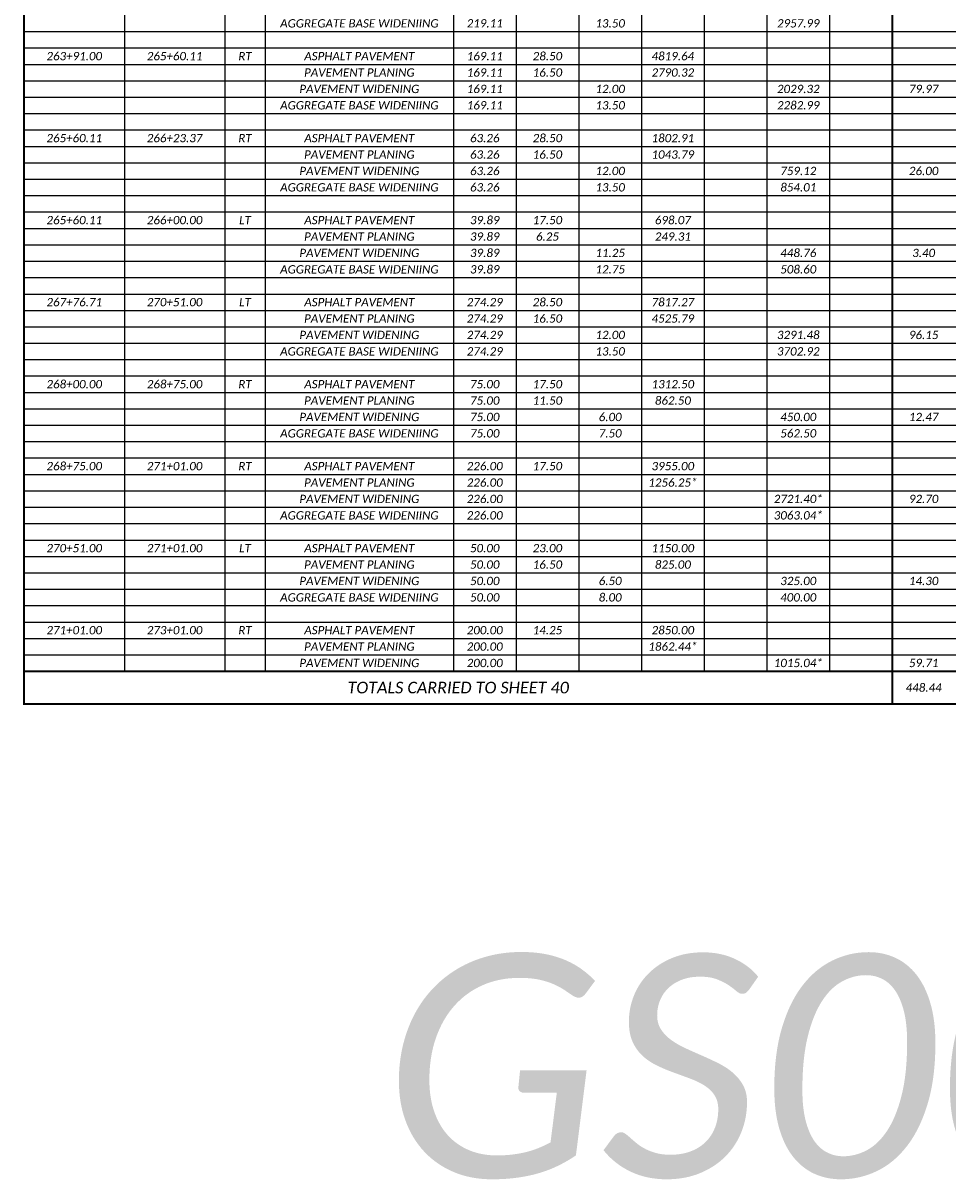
# Model space of a CAD drawing. Extents: x 104 to 476, y -41 to 50.
# Tile 7 of 22: x 173 to 188, y -7 to 12. Entities that reach past the tile are written whole.
import ezdxf

# ---------------------------------------------------------------- set-up
doc = ezdxf.new("R2010")
doc.units = 21
doc.header["$MEASUREMENT"] = 0
doc.layers.add('0_Mview', color=7, linetype='Continuous', plot=False)
doc.layers.add('SH_Data', color=7, linetype='Continuous')
doc.layers.add('SH_Text', color=7, linetype='Continuous')
doc.styles.add('P_Slanted_Normal', font='calibrii.ttf', dxfattribs={"height": 0.14})

# ---------------------------------------------------------------- blocks, each defined once
blk = doc.blocks.new('*A1024')
at = {"layer": 'SH_Data', "linetype": 'Continuous', "ltscale": 0.13014, "const_width": 0.0325}
blk.add_lwpolyline([(30.502, 0), (0, 0), (0, -21.001), (30.502, -21.001)], close=True, dxfattribs=at)
at = {"layer": 'SH_Data', "linetype": 'Continuous', "ltscale": 0.13014}
for points in [[(3.384, 0), (3.384, -20.448)], [(4.067, 0), (4.067, -20.448)], [(7.239, 0), (7.239, -20.448)], [(8.296, 0), (8.296, -20.448)], [(9.354, 0), (9.354, -20.448)], [(10.411, 0), (10.411, -20.448)], [(11.469, 0), (11.469, -20.448)], [(12.526, 0), (12.526, -20.448)], [(13.583, 0), (13.583, -20.448)], [(1.692, -5.791), (1.692, -20.448)], [(0, -9.663), (30.502, -9.663)], [(0, -9.939), (30.502, -9.939)], [(0, -10.216), (30.502, -10.216)], [(0, -10.493), (30.502, -10.493)], [(0, -10.769), (30.502, -10.769)], [(0, -11.046), (30.502, -11.046)], [(0, -11.322), (30.502, -11.322)], [(0, -11.599), (30.502, -11.599)], [(0, -11.875), (30.502, -11.875)], [(0, -12.152), (30.502, -12.152)], [(0, -12.428), (30.502, -12.428)], [(0, -12.705), (30.502, -12.705)], [(0, -12.981), (30.502, -12.981)], [(0, -13.258), (30.502, -13.258)], [(0, -13.535), (30.502, -13.535)], [(0, -13.811), (30.502, -13.811)], [(0, -14.088), (30.502, -14.088)], [(0, -14.364), (30.502, -14.364)], [(0, -14.641), (30.502, -14.641)], [(0, -14.917), (30.502, -14.917)], [(0, -15.194), (30.502, -15.194)], [(0, -15.47), (30.502, -15.47)], [(0, -15.747), (30.502, -15.747)], [(0, -16.023), (30.502, -16.023)], [(0, -16.3), (30.502, -16.3)], [(0, -16.577), (30.502, -16.577)], [(0, -16.853), (30.502, -16.853)], [(0, -17.13), (30.502, -17.13)], [(0, -17.406), (30.502, -17.406)], [(0, -17.683), (30.502, -17.683)], [(0, -17.959), (30.502, -17.959)], [(0, -18.236), (30.502, -18.236)], [(0, -18.512), (30.502, -18.512)], [(0, -18.789), (30.502, -18.789)], [(0, -19.066), (30.502, -19.066)], [(0, -19.342), (30.502, -19.342)], [(0, -19.619), (30.502, -19.619)], [(0, -19.895), (30.502, -19.895)], [(0, -20.172), (30.502, -20.172)]]:
    blk.add_lwpolyline(points, dxfattribs=at)
at = {"layer": 'SH_Data', "linetype": 'Continuous', "ltscale": 0.13014, "const_width": 0.0325}
for points in [[(14.641, 0), (14.641, -21.001)], [(0, -20.448), (30.502, -20.448)]]:
    blk.add_lwpolyline(points, dxfattribs=at)
at = {"layer": 'SH_Text', "attachment_point": 5, "style": 'P_Slanted_Normal'}
for s, insert, char_height in [('AGGREGATE BASE WIDENIING', (5.653, -9.525), 0.14), ('219.11', (7.768, -9.525), 0.14), ('13.50', (9.883, -9.525), 0.14), ('2957.99', (13.055, -9.525), 0.14), ('263+91.00 ', (0.846, -10.078), 0.14), ('265+60.11 ', (2.538, -10.078), 0.14), ('RT', (3.725, -10.078), 0.14), ('ASPHALT PAVEMENT', (5.653, -10.078), 0.14), ('169.11', (7.768, -10.078), 0.14), ('28.50', (8.825, -10.078), 0.14), ('4819.64', (10.94, -10.078), 0.14), ('PAVEMENT PLANING', (5.653, -10.354), 0.14), ('169.11', (7.768, -10.354), 0.14), ('16.50', (8.825, -10.354), 0.14), ('2790.32', (10.94, -10.354), 0.14), ('PAVEMENT WIDENING', (5.653, -10.631), 0.14), ('169.11', (7.768, -10.631), 0.14), ('12.00', (9.883, -10.631), 0.14), ('2029.32', (13.055, -10.631), 0.14), ('79.97', (15.169, -10.631), 0.14), ('AGGREGATE BASE WIDENIING', (5.653, -10.907), 0.14), ('169.11', (7.768, -10.907), 0.14), ('13.50', (9.883, -10.907), 0.14), ('2282.99', (13.055, -10.907), 0.14), ('265+60.11 ', (0.846, -11.46), 0.14), ('266+23.37 ', (2.538, -11.46), 0.14), ('RT', (3.725, -11.46), 0.14), ('ASPHALT PAVEMENT', (5.653, -11.46), 0.14), ('63.26', (7.768, -11.46), 0.14), ('28.50', (8.825, -11.46), 0.14), ('1802.91', (10.94, -11.46), 0.14), ('PAVEMENT PLANING', (5.653, -11.737), 0.14), ('63.26', (7.768, -11.737), 0.14), ('16.50', (8.825, -11.737), 0.14), ('1043.79', (10.94, -11.737), 0.14), ('PAVEMENT WIDENING', (5.653, -12.014), 0.14), ('63.26', (7.768, -12.014), 0.14), ('12.00', (9.883, -12.014), 0.14), ('759.12', (13.055, -12.014), 0.14), ('26.00', (15.169, -12.014), 0.14), ('AGGREGATE BASE WIDENIING', (5.653, -12.29), 0.14), ('63.26', (7.768, -12.29), 0.14), ('13.50', (9.883, -12.29), 0.14), ('854.01', (13.055, -12.29), 0.14), ('265+60.11 ', (0.846, -12.843), 0.14), ('266+00.00 ', (2.538, -12.843), 0.14), ('LT', (3.725, -12.843), 0.14), ('ASPHALT PAVEMENT', (5.653, -12.843), 0.14), ('39.89', (7.768, -12.843), 0.14), ('17.50', (8.825, -12.843), 0.14), ('698.07', (10.94, -12.843), 0.14), ('PAVEMENT PLANING', (5.653, -13.12), 0.14), ('39.89', (7.768, -13.12), 0.14), ('6.25', (8.825, -13.12), 0.14), ('249.31', (10.94, -13.12), 0.14), ('PAVEMENT WIDENING', (5.653, -13.396), 0.14), ('39.89', (7.768, -13.396), 0.14), ('11.25', (9.883, -13.396), 0.14), ('448.76', (13.055, -13.396), 0.14), ('3.40', (15.169, -13.396), 0.14), ('AGGREGATE BASE WIDENIING', (5.653, -13.673), 0.14), ('39.89', (7.768, -13.673), 0.14), ('12.75', (9.883, -13.673), 0.14), ('508.60', (13.055, -13.673), 0.14), ('267+76.71 ', (0.846, -14.226), 0.14), ('270+51.00 ', (2.538, -14.226), 0.14), ('LT', (3.725, -14.226), 0.14), ('ASPHALT PAVEMENT', (5.653, -14.226), 0.14), ('274.29', (7.768, -14.226), 0.14), ('28.50', (8.825, -14.226), 0.14), ('7817.27', (10.94, -14.226), 0.14), ('PAVEMENT PLANING', (5.653, -14.502), 0.14), ('274.29', (7.768, -14.502), 0.14), ('16.50', (8.825, -14.502), 0.14), ('4525.79', (10.94, -14.502), 0.14), ('PAVEMENT WIDENING', (5.653, -14.779), 0.14), ('274.29', (7.768, -14.779), 0.14), ('12.00', (9.883, -14.779), 0.14), ('3291.48', (13.055, -14.779), 0.14), ('96.15', (15.169, -14.779), 0.14), ('AGGREGATE BASE WIDENIING', (5.653, -15.056), 0.14), ('274.29', (7.768, -15.056), 0.14), ('13.50', (9.883, -15.056), 0.14), ('3702.92', (13.055, -15.056), 0.14), ('268+00.00 ', (0.846, -15.609), 0.14), ('268+75.00 ', (2.538, -15.609), 0.14), ('RT', (3.725, -15.609), 0.14), ('ASPHALT PAVEMENT', (5.653, -15.609), 0.14), ('75.00', (7.768, -15.609), 0.14), ('17.50', (8.825, -15.609), 0.14), ('1312.50', (10.94, -15.609), 0.14), ('PAVEMENT PLANING', (5.653, -15.885), 0.14), ('75.00', (7.768, -15.885), 0.14), ('11.50', (8.825, -15.885), 0.14), ('862.50', (10.94, -15.885), 0.14), ('PAVEMENT WIDENING', (5.653, -16.162), 0.14), ('75.00', (7.768, -16.162), 0.14), ('6.00', (9.883, -16.162), 0.14), ('450.00', (13.055, -16.162), 0.14), ('12.47', (15.169, -16.162), 0.14), ('AGGREGATE BASE WIDENIING', (5.653, -16.438), 0.14), ('75.00', (7.768, -16.438), 0.14), ('7.50', (9.883, -16.438), 0.14), ('562.50', (13.055, -16.438), 0.14), ('268+75.00 ', (0.846, -16.991), 0.14), ('271+01.00 ', (2.538, -16.991), 0.14), ('RT', (3.725, -16.991), 0.14), ('ASPHALT PAVEMENT', (5.653, -16.991), 0.14), ('226.00', (7.768, -16.991), 0.14), ('17.50', (8.825, -16.991), 0.14), ('3955.00', (10.94, -16.991), 0.14), ('PAVEMENT PLANING', (5.653, -17.268), 0.14), ('226.00', (7.768, -17.268), 0.14), ('1256.25*', (10.94, -17.268), 0.14), ('PAVEMENT WIDENING', (5.653, -17.544), 0.14), ('226.00', (7.768, -17.544), 0.14), ('2721.40*', (13.055, -17.544), 0.14), ('92.70', (15.169, -17.544), 0.14), ('AGGREGATE BASE WIDENIING', (5.653, -17.821), 0.14), ('226.00', (7.768, -17.821), 0.14), ('3063.04*', (13.055, -17.821), 0.14), ('270+51.00 ', (0.846, -18.374), 0.14), ('271+01.00 ', (2.538, -18.374), 0.14), ('LT', (3.725, -18.374), 0.14), ('ASPHALT PAVEMENT', (5.653, -18.374), 0.14), ('50.00', (7.768, -18.374), 0.14), ('23.00', (8.825, -18.374), 0.14), ('1150.00', (10.94, -18.374), 0.14), ('PAVEMENT PLANING', (5.653, -18.651), 0.14), ('50.00', (7.768, -18.651), 0.14), ('16.50', (8.825, -18.651), 0.14), ('825.00', (10.94, -18.651), 0.14), ('PAVEMENT WIDENING', (5.653, -18.927), 0.14), ('50.00', (7.768, -18.927), 0.14), ('6.50', (9.883, -18.927), 0.14), ('325.00', (13.055, -18.927), 0.14), ('14.30', (15.169, -18.927), 0.14), ('AGGREGATE BASE WIDENIING', (5.653, -19.204), 0.14), ('50.00', (7.768, -19.204), 0.14), ('8.00', (9.883, -19.204), 0.14), ('400.00', (13.055, -19.204), 0.14), ('271+01.00 ', (0.846, -19.757), 0.14), ('273+01.00 ', (2.538, -19.757), 0.14), ('RT', (3.725, -19.757), 0.14), ('ASPHALT PAVEMENT', (5.653, -19.757), 0.14), ('200.00', (7.768, -19.757), 0.14), ('14.25', (8.825, -19.757), 0.14), ('2850.00', (10.94, -19.757), 0.14), ('PAVEMENT PLANING', (5.653, -20.033), 0.14), ('200.00', (7.768, -20.033), 0.14), ('1862.44*', (10.94, -20.033), 0.14), ('PAVEMENT WIDENING', (5.653, -20.31), 0.14), ('200.00', (7.768, -20.31), 0.14), ('1015.04*', (13.055, -20.31), 0.14), ('59.71', (15.169, -20.31), 0.14), ('TOTALS CARRIED TO SHEET 40', (7.32, -20.725), 0.196), ('448.44', (15.169, -20.725), 0.14)]:
    blk.add_mtext(s, dxfattribs=dict(at, insert=insert, char_height=char_height))

msp = doc.modelspace()

# ---------------------------------------------------------------- linework, layer by layer
at = {"layer": '0_Mview', "color": 1}
msp.add_lwpolyline([(172.573, 21.641), (203.073, 21.641), (203.073, 0.641), (172.573, 0.641)], close=True, dxfattribs=at)

# ---------------------------------------------------------------- block references
at = {"layer": 'SH_Data', "color": 1}
msp.add_blockref('*A1024', (172.573, 21.641), dxfattribs=at)

# ---------------------------------------------------------------- texts
at = {"layer": '0_Mview', "color": 1, "insert": (187.823, -3.584), "char_height": 3.75, "width": 12.44118, "attachment_point": 2, "style": 'P_Slanted_Normal'}
msp.add_mtext('GS001B', dxfattribs=at)

doc.saveas('drawing.dxf')
